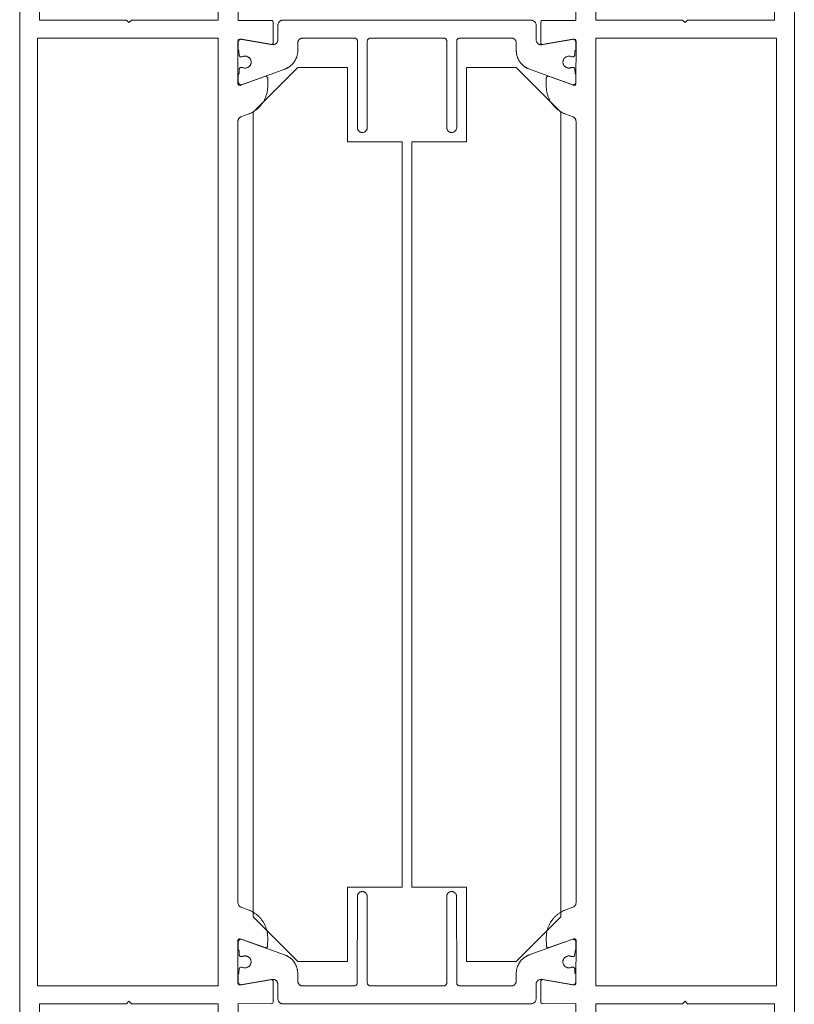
# Paper-space layout 'AD-02 DETAL MONTAŻU DRZWI' of a CAD drawing. Header units: millimetres. Extents: x 0 to 594, y 0 to 550.
# Tile 13 of 99: x 118 to 133, y 55 to 75. Entities that reach past the tile are written whole.
import ezdxf
from ezdxf.xclip import XClip

# ---------------------------------------------------------------- set-up
doc = ezdxf.new("R2010")
doc.units = ezdxf.units.MM
doc.header["$MEASUREMENT"] = 0
doc.header["$XCLIPFRAME"] = 0
doc.layers.add('A_stolarka_Nr_pióra__1', color=7, linetype='Continuous', lineweight=20)
doc.layers.add('A_stolarka_Nr_pióra__2', color=8, linetype='Continuous', lineweight=13)

# ---------------------------------------------------------------- blocks, each defined once
blk = doc.blocks.new('Rysunek_2_2', base_point=(-46914.584, -27095.2))
at = {"layer": 'A_stolarka_Nr_pióra__1', "color": 7, "linetype": 'Continuous', "lineweight": 20, "ltscale": 0.2, "flags": 128}
for points in [[(121.985, 54.084), (121.985, 55.087), (122.651, 55.085), (122.661, 55.087), (122.671, 55.091), (122.68, 55.098), (122.686, 55.106), (122.69, 55.116), (122.691, 55.535), (122.69, 55.545), (122.686, 55.554), (122.679, 55.563), (122.671, 55.569), (122.662, 55.573), (122.651, 55.575), (122.027, 55.465), (122.017, 55.465), (122.007, 55.467), (121.998, 55.472), (121.99, 55.479), (121.984, 55.487), (121.981, 55.497), (121.98, 56.356), (121.982, 56.367), (121.987, 56.377), (121.994, 56.386), (122.004, 56.392), (122.015, 56.395), (122.026, 56.395), (122.526, 56.214), (122.537, 56.212), (122.548, 56.213), (122.559, 56.217), (122.568, 56.224), (122.575, 56.233), (122.578, 56.244), (122.579, 56.414), (122.579, 56.43), (122.578, 56.445), (122.577, 56.461), (122.576, 56.476), (122.574, 56.492), (122.572, 56.507), (122.569, 56.522), (122.566, 56.538), (122.563, 56.553), (122.559, 56.568), (122.555, 56.583), (122.55, 56.598), (122.545, 56.613), (122.54, 56.627), (122.534, 56.642), (122.528, 56.656), (122.522, 56.67), (122.515, 56.684), (122.508, 56.698), (122.5, 56.712), (122.492, 56.725), (122.484, 56.738), (122.475, 56.751), (122.466, 56.764), (122.457, 56.776), (122.448, 56.789), (122.438, 56.801), (122.427, 56.812), (122.417, 56.824), (122.406, 56.835), (122.395, 56.846), (122.384, 56.857), (122.372, 56.867), (122.36, 56.877), (122.348, 56.887), (122.336, 56.896), (122.323, 56.905), (122.31, 56.914), (122.297, 56.922), (122.284, 56.931), (122.27, 56.938), (122.256, 56.946), (122.242, 56.953), (122.228, 56.959), (122.214, 56.965), (122.2, 56.971), (122.185, 56.977), (122.046, 57.027), (122.037, 57.031), (122.027, 57.036), (122.019, 57.043), (122.011, 57.049), (122.004, 57.057), (121.998, 57.065), (121.992, 57.074), (121.988, 57.084), (121.984, 57.093), (121.982, 57.104), (121.981, 57.114), (121.98, 72.846), (121.981, 72.856), (121.982, 72.866), (121.985, 72.876), (121.989, 72.886), (121.994, 72.895), (121.999, 72.904), (122.006, 72.912), (122.013, 72.919), (122.021, 72.926), (122.03, 72.932), (122.039, 72.937), (122.185, 72.99), (122.2, 72.996), (122.214, 73.002), (122.228, 73.008), (122.242, 73.014), (122.256, 73.021), (122.27, 73.029), (122.284, 73.036), (122.297, 73.044), (122.31, 73.053), (122.323, 73.062), (122.336, 73.071), (122.348, 73.08), (122.36, 73.09), (122.372, 73.1), (122.384, 73.11), (122.395, 73.121), (122.406, 73.132), (122.417, 73.143), (122.427, 73.154), (122.438, 73.166), (122.448, 73.178), (122.457, 73.19), (122.466, 73.203), (122.475, 73.216), (122.484, 73.229), (122.492, 73.242), (122.5, 73.255), (122.508, 73.269), (122.515, 73.283), (122.522, 73.297), (122.528, 73.311), (122.534, 73.325), (122.54, 73.34), (122.545, 73.354), (122.55, 73.369), (122.555, 73.384), (122.559, 73.399), (122.563, 73.414), (122.566, 73.429), (122.569, 73.445), (122.572, 73.46), (122.574, 73.475), (122.576, 73.491), (122.577, 73.506), (122.578, 73.522), (122.579, 73.537), (122.579, 73.553), (122.579, 73.715), (122.578, 73.726), (122.573, 73.737), (122.565, 73.745), (122.556, 73.751), (122.545, 73.754), (122.534, 73.754), (122.034, 73.573), (122.023, 73.571), (122.011, 73.572), (122.001, 73.576), (121.992, 73.583), (121.985, 73.592), (121.981, 73.603), (121.98, 74.462), (121.982, 74.473), (121.986, 74.482), (121.992, 74.49), (122, 74.497), (122.01, 74.501), (122.02, 74.502), (122.644, 74.393), (122.654, 74.393), (122.664, 74.395), (122.674, 74.399), (122.681, 74.406), (122.687, 74.415), (122.69, 74.425), (122.691, 74.841), (122.69, 74.852), (122.685, 74.862), (122.679, 74.87), (122.67, 74.877), (122.66, 74.88), (121.985, 74.88), (121.985, 75.884)], [(121.585, 75.484), (121.585, 74.884), (119.835, 74.884), (119.785, 74.834), (119.734, 74.884), (117.985, 74.884), (117.985, 75.484)], [(117.585, 75.884), (117.585, 54.084)], [(117.985, 54.484), (117.985, 55.084), (119.734, 55.084), (119.785, 55.134), (119.835, 55.084), (121.585, 55.084), (121.585, 54.484)], [(121.985, 54.084), (121.985, 55.087), (122.651, 55.085), (122.661, 55.087), (122.671, 55.091), (122.68, 55.098), (122.686, 55.106), (122.69, 55.116), (122.691, 55.535), (122.69, 55.545), (122.686, 55.554), (122.679, 55.563), (122.671, 55.569), (122.662, 55.573), (122.651, 55.575), (122.027, 55.465), (122.017, 55.465), (122.007, 55.467), (121.998, 55.472), (121.99, 55.479), (121.984, 55.487), (121.981, 55.497), (121.98, 56.356), (121.982, 56.367), (121.987, 56.377), (121.994, 56.386), (122.004, 56.392), (122.015, 56.395), (122.026, 56.395), (122.526, 56.214), (122.537, 56.212), (122.548, 56.213), (122.559, 56.217), (122.568, 56.224), (122.575, 56.233), (122.578, 56.244), (122.579, 56.414), (122.579, 56.43), (122.578, 56.445), (122.577, 56.461), (122.576, 56.476), (122.574, 56.492), (122.572, 56.507), (122.569, 56.522), (122.566, 56.538), (122.563, 56.553), (122.559, 56.568), (122.555, 56.583), (122.55, 56.598), (122.545, 56.613), (122.54, 56.627), (122.534, 56.642), (122.528, 56.656), (122.522, 56.67), (122.515, 56.684), (122.508, 56.698), (122.5, 56.712), (122.492, 56.725), (122.484, 56.738), (122.475, 56.751), (122.466, 56.764), (122.457, 56.776), (122.448, 56.789), (122.438, 56.801), (122.427, 56.812), (122.417, 56.824), (122.406, 56.835), (122.395, 56.846), (122.384, 56.857), (122.372, 56.867), (122.36, 56.877), (122.348, 56.887), (122.336, 56.896), (122.323, 56.905), (122.31, 56.914), (122.297, 56.922), (122.284, 56.931), (122.27, 56.938), (122.256, 56.946), (122.242, 56.953), (122.228, 56.959), (122.214, 56.965), (122.2, 56.971), (122.185, 56.977), (122.046, 57.027), (122.037, 57.031), (122.027, 57.036), (122.019, 57.043), (122.011, 57.049), (122.004, 57.057), (121.998, 57.065), (121.992, 57.074), (121.988, 57.084), (121.984, 57.093), (121.982, 57.104), (121.981, 57.114), (121.98, 72.846), (121.981, 72.856), (121.982, 72.866), (121.985, 72.876), (121.989, 72.886), (121.994, 72.895), (121.999, 72.904), (122.006, 72.912), (122.013, 72.919), (122.021, 72.926), (122.03, 72.932), (122.039, 72.937), (122.185, 72.99), (122.2, 72.996), (122.214, 73.002), (122.228, 73.008), (122.242, 73.014), (122.256, 73.021), (122.27, 73.029), (122.284, 73.036), (122.297, 73.044), (122.31, 73.053), (122.323, 73.062), (122.336, 73.071), (122.348, 73.08), (122.36, 73.09), (122.372, 73.1), (122.384, 73.11), (122.395, 73.121), (122.406, 73.132), (122.417, 73.143), (122.427, 73.154), (122.438, 73.166), (122.448, 73.178), (122.457, 73.19), (122.466, 73.203), (122.475, 73.216), (122.484, 73.229), (122.492, 73.242), (122.5, 73.255), (122.508, 73.269), (122.515, 73.283), (122.522, 73.297), (122.528, 73.311), (122.534, 73.325), (122.54, 73.34), (122.545, 73.354), (122.55, 73.369), (122.555, 73.384), (122.559, 73.399), (122.563, 73.414), (122.566, 73.429), (122.569, 73.445), (122.572, 73.46), (122.574, 73.475), (122.576, 73.491), (122.577, 73.506), (122.578, 73.522), (122.579, 73.537), (122.579, 73.553), (122.579, 73.715), (122.578, 73.726), (122.573, 73.737), (122.565, 73.745), (122.556, 73.751), (122.545, 73.754), (122.534, 73.754), (122.034, 73.573), (122.023, 73.571), (122.011, 73.572), (122.001, 73.576), (121.992, 73.583), (121.985, 73.592), (121.981, 73.603), (121.98, 74.462), (121.982, 74.473), (121.986, 74.482), (121.992, 74.49), (122, 74.497), (122.01, 74.501), (122.02, 74.502), (122.644, 74.393), (122.654, 74.393), (122.664, 74.395), (122.674, 74.399), (122.681, 74.406), (122.687, 74.415), (122.69, 74.425), (122.691, 74.841), (122.69, 74.852), (122.685, 74.862), (122.679, 74.87), (122.67, 74.877), (122.66, 74.88), (121.985, 74.88), (121.985, 75.884)], [(121.585, 75.484), (121.585, 74.884), (119.835, 74.884), (119.785, 74.834), (119.734, 74.884), (117.985, 74.884), (117.985, 75.484)], [(117.585, 75.884), (117.585, 54.084)], [(117.985, 54.484), (117.985, 55.084), (119.734, 55.084), (119.785, 55.134), (119.835, 55.084), (121.585, 55.084), (121.585, 54.484)], [(128.785, 54.084), (128.785, 55.087), (128.118, 55.085), (128.108, 55.087), (128.098, 55.091), (128.09, 55.098), (128.083, 55.106), (128.079, 55.116), (128.078, 55.535), (128.08, 55.545), (128.084, 55.554), (128.09, 55.563), (128.098, 55.569), (128.108, 55.573), (128.118, 55.575), (128.742, 55.465), (128.752, 55.465), (128.763, 55.467), (128.772, 55.472), (128.779, 55.479), (128.785, 55.487), (128.788, 55.497), (128.789, 56.356), (128.787, 56.367), (128.783, 56.377), (128.775, 56.386), (128.766, 56.392), (128.755, 56.395), (128.743, 56.395), (128.244, 56.214), (128.233, 56.212), (128.221, 56.213), (128.21, 56.217), (128.201, 56.224), (128.195, 56.233), (128.191, 56.244), (128.19, 56.414), (128.19, 56.43), (128.191, 56.445), (128.192, 56.461), (128.193, 56.476), (128.195, 56.492), (128.197, 56.507), (128.2, 56.522), (128.203, 56.538), (128.206, 56.553), (128.21, 56.568), (128.214, 56.583), (128.219, 56.598), (128.224, 56.613), (128.229, 56.627), (128.235, 56.642), (128.241, 56.656), (128.248, 56.67), (128.254, 56.684), (128.262, 56.698), (128.269, 56.712), (128.277, 56.725), (128.285, 56.738), (128.294, 56.751), (128.303, 56.764), (128.312, 56.776), (128.322, 56.789), (128.332, 56.801), (128.342, 56.812), (128.352, 56.824), (128.363, 56.835), (128.374, 56.846), (128.386, 56.857), (128.397, 56.867), (128.409, 56.877), (128.421, 56.887), (128.434, 56.896), (128.446, 56.905), (128.459, 56.914), (128.472, 56.922), (128.486, 56.931), (128.499, 56.938), (128.513, 56.946), (128.527, 56.953), (128.541, 56.959), (128.555, 56.965), (128.57, 56.971), (128.584, 56.977), (128.723, 57.027), (128.733, 57.031), (128.742, 57.036), (128.75, 57.043), (128.758, 57.049), (128.765, 57.057), (128.772, 57.065), (128.777, 57.074), (128.782, 57.084), (128.785, 57.093), (128.787, 57.104), (128.789, 57.114), (128.789, 72.846), (128.788, 72.856), (128.787, 72.866), (128.784, 72.876), (128.78, 72.886), (128.776, 72.895), (128.77, 72.904), (128.764, 72.912), (128.756, 72.919), (128.748, 72.926), (128.74, 72.932), (128.73, 72.937), (128.584, 72.99), (128.57, 72.996), (128.555, 73.002), (128.541, 73.008), (128.527, 73.014), (128.513, 73.021), (128.499, 73.029), (128.486, 73.036), (128.472, 73.044), (128.459, 73.053), (128.446, 73.062), (128.434, 73.071), (128.421, 73.08), (128.409, 73.09), (128.397, 73.1), (128.386, 73.11), (128.374, 73.121), (128.363, 73.132), (128.352, 73.143), (128.342, 73.154), (128.332, 73.166), (128.322, 73.178), (128.312, 73.19), (128.303, 73.203), (128.294, 73.216), (128.285, 73.229), (128.277, 73.242), (128.269, 73.255), (128.262, 73.269), (128.254, 73.283), (128.248, 73.297), (128.241, 73.311), (128.235, 73.325), (128.229, 73.34), (128.224, 73.354), (128.219, 73.369), (128.214, 73.384), (128.21, 73.399), (128.206, 73.414), (128.203, 73.429), (128.2, 73.445), (128.197, 73.46), (128.195, 73.475), (128.193, 73.491), (128.192, 73.506), (128.191, 73.522), (128.19, 73.537), (128.19, 73.553), (128.19, 73.715), (128.192, 73.726), (128.196, 73.737), (128.204, 73.745), (128.213, 73.751), (128.224, 73.754), (128.236, 73.754), (128.735, 73.573), (128.746, 73.571), (128.758, 73.572), (128.768, 73.576), (128.778, 73.583), (128.784, 73.592), (128.788, 73.603), (128.789, 74.462), (128.788, 74.473), (128.784, 74.482), (128.777, 74.49), (128.769, 74.497), (128.76, 74.501), (128.749, 74.502), (128.125, 74.393), (128.115, 74.393), (128.105, 74.395), (128.096, 74.399), (128.088, 74.406), (128.082, 74.415), (128.079, 74.425), (128.078, 74.841), (128.08, 74.852), (128.084, 74.862), (128.091, 74.87), (128.099, 74.877), (128.109, 74.88), (128.785, 74.88), (128.785, 75.884)], [(129.185, 75.484), (129.185, 74.884), (130.935, 74.884), (130.985, 74.834), (131.036, 74.884), (132.785, 74.884), (132.785, 75.484)], [(133.185, 75.884), (133.185, 54.084)], [(132.785, 54.484), (132.785, 55.084), (131.036, 55.084), (130.985, 55.134), (130.935, 55.084), (129.185, 55.084), (129.185, 54.484)], [(128.785, 54.084), (128.785, 55.087), (128.118, 55.085), (128.108, 55.087), (128.098, 55.091), (128.09, 55.098), (128.083, 55.106), (128.079, 55.116), (128.078, 55.535), (128.08, 55.545), (128.084, 55.554), (128.09, 55.563), (128.098, 55.569), (128.108, 55.573), (128.118, 55.575), (128.742, 55.465), (128.752, 55.465), (128.763, 55.467), (128.772, 55.472), (128.779, 55.479), (128.785, 55.487), (128.788, 55.497), (128.789, 56.356), (128.787, 56.367), (128.783, 56.377), (128.775, 56.386), (128.766, 56.392), (128.755, 56.395), (128.743, 56.395), (128.244, 56.214), (128.233, 56.212), (128.221, 56.213), (128.21, 56.217), (128.201, 56.224), (128.195, 56.233), (128.191, 56.244), (128.19, 56.414), (128.19, 56.43), (128.191, 56.445), (128.192, 56.461), (128.193, 56.476), (128.195, 56.492), (128.197, 56.507), (128.2, 56.522), (128.203, 56.538), (128.206, 56.553), (128.21, 56.568), (128.214, 56.583), (128.219, 56.598), (128.224, 56.613), (128.229, 56.627), (128.235, 56.642), (128.241, 56.656), (128.248, 56.67), (128.254, 56.684), (128.262, 56.698), (128.269, 56.712), (128.277, 56.725), (128.285, 56.738), (128.294, 56.751), (128.303, 56.764), (128.312, 56.776), (128.322, 56.789), (128.332, 56.801), (128.342, 56.812), (128.352, 56.824), (128.363, 56.835), (128.374, 56.846), (128.386, 56.857), (128.397, 56.867), (128.409, 56.877), (128.421, 56.887), (128.434, 56.896), (128.446, 56.905), (128.459, 56.914), (128.472, 56.922), (128.486, 56.931), (128.499, 56.938), (128.513, 56.946), (128.527, 56.953), (128.541, 56.959), (128.555, 56.965), (128.57, 56.971), (128.584, 56.977), (128.723, 57.027), (128.733, 57.031), (128.742, 57.036), (128.75, 57.043), (128.758, 57.049), (128.765, 57.057), (128.772, 57.065), (128.777, 57.074), (128.782, 57.084), (128.785, 57.093), (128.787, 57.104), (128.789, 57.114), (128.789, 72.846), (128.788, 72.856), (128.787, 72.866), (128.784, 72.876), (128.78, 72.886), (128.776, 72.895), (128.77, 72.904), (128.764, 72.912), (128.756, 72.919), (128.748, 72.926), (128.74, 72.932), (128.73, 72.937), (128.584, 72.99), (128.57, 72.996), (128.555, 73.002), (128.541, 73.008), (128.527, 73.014), (128.513, 73.021), (128.499, 73.029), (128.486, 73.036), (128.472, 73.044), (128.459, 73.053), (128.446, 73.062), (128.434, 73.071), (128.421, 73.08), (128.409, 73.09), (128.397, 73.1), (128.386, 73.11), (128.374, 73.121), (128.363, 73.132), (128.352, 73.143), (128.342, 73.154), (128.332, 73.166), (128.322, 73.178), (128.312, 73.19), (128.303, 73.203), (128.294, 73.216), (128.285, 73.229), (128.277, 73.242), (128.269, 73.255), (128.262, 73.269), (128.254, 73.283), (128.248, 73.297), (128.241, 73.311), (128.235, 73.325), (128.229, 73.34), (128.224, 73.354), (128.219, 73.369), (128.214, 73.384), (128.21, 73.399), (128.206, 73.414), (128.203, 73.429), (128.2, 73.445), (128.197, 73.46), (128.195, 73.475), (128.193, 73.491), (128.192, 73.506), (128.191, 73.522), (128.19, 73.537), (128.19, 73.553), (128.19, 73.715), (128.192, 73.726), (128.196, 73.737), (128.204, 73.745), (128.213, 73.751), (128.224, 73.754), (128.236, 73.754), (128.735, 73.573), (128.746, 73.571), (128.758, 73.572), (128.768, 73.576), (128.778, 73.583), (128.784, 73.592), (128.788, 73.603), (128.789, 74.462), (128.788, 74.473), (128.784, 74.482), (128.777, 74.49), (128.769, 74.497), (128.76, 74.501), (128.749, 74.502), (128.125, 74.393), (128.115, 74.393), (128.105, 74.395), (128.096, 74.399), (128.088, 74.406), (128.082, 74.415), (128.079, 74.425), (128.078, 74.841), (128.08, 74.852), (128.084, 74.862), (128.091, 74.87), (128.099, 74.877), (128.109, 74.88), (128.785, 74.88), (128.785, 75.884)], [(129.185, 75.484), (129.185, 74.884), (130.935, 74.884), (130.985, 74.834), (131.036, 74.884), (132.785, 74.884), (132.785, 75.484)], [(133.185, 75.884), (133.185, 54.084)], [(132.785, 54.484), (132.785, 55.084), (131.036, 55.084), (130.985, 55.134), (130.935, 55.084), (129.185, 55.084), (129.185, 54.484)]]:
    blk.add_lwpolyline(points, dxfattribs=at)
for points in [[(127.849, 73.898), (128.705, 73.586), (128.717, 73.583), (128.729, 73.583), (128.741, 73.585), (128.752, 73.589), (128.763, 73.596), (128.772, 73.604), (128.778, 73.614), (128.783, 73.626), (128.785, 73.638), (128.785, 73.774), (128.784, 73.784), (128.782, 73.795), (128.777, 73.804), (128.771, 73.813), (128.765, 73.893), (128.764, 73.904), (128.76, 73.914), (128.753, 73.922), (128.745, 73.929), (128.735, 73.932), (128.713, 73.934), (128.703, 73.932), (128.691, 73.928), (128.682, 73.924), (128.672, 73.921), (128.662, 73.92), (128.652, 73.919), (128.641, 73.919), (128.631, 73.919), (128.621, 73.921), (128.611, 73.923), (128.601, 73.927), (128.592, 73.931), (128.583, 73.936), (128.575, 73.942), (128.567, 73.948), (128.559, 73.955), (128.552, 73.963), (128.546, 73.971), (128.541, 73.98), (128.536, 73.989), (128.532, 73.998), (128.529, 74.008), (128.527, 74.018), (128.526, 74.028), (128.525, 74.039), (128.526, 74.049), (128.527, 74.059), (128.529, 74.069), (128.532, 74.079), (128.536, 74.088), (128.541, 74.097), (128.546, 74.106), (128.552, 74.114), (128.559, 74.122), (128.567, 74.129), (128.575, 74.135), (128.583, 74.141), (128.592, 74.146), (128.601, 74.15), (128.611, 74.154), (128.621, 74.156), (128.631, 74.158), (128.641, 74.158), (128.652, 74.158), (128.662, 74.157), (128.672, 74.156), (128.682, 74.153), (128.691, 74.149), (128.701, 74.145), (128.711, 74.144), (128.725, 74.143), (128.736, 74.145), (128.746, 74.149), (128.754, 74.156), (128.76, 74.164), (128.764, 74.174), (128.765, 74.259), (128.773, 74.266), (128.779, 74.275), (128.783, 74.285), (128.785, 74.296), (128.785, 74.441), (128.784, 74.452), (128.781, 74.462), (128.776, 74.472), (128.77, 74.481), (128.761, 74.489), (128.752, 74.494), (128.741, 74.498), (128.731, 74.5), (128.719, 74.5), (128.103, 74.392), (128.092, 74.39), (128.081, 74.39), (128.07, 74.391), (128.059, 74.394), (128.048, 74.397), (128.038, 74.402), (128.029, 74.408), (128.02, 74.415), (128.012, 74.423), (128.005, 74.431), (127.999, 74.441), (127.994, 74.451), (127.99, 74.461), (127.987, 74.472), (127.986, 74.483), (127.985, 74.782), (127.985, 74.793), (127.983, 74.806), (127.979, 74.818), (127.975, 74.828), (127.97, 74.836), (127.964, 74.844), (127.957, 74.852), (127.95, 74.859), (127.942, 74.865), (127.931, 74.872), (127.921, 74.876), (127.912, 74.879), (127.902, 74.881), (127.892, 74.882), (122.885, 74.882), (122.875, 74.882), (122.865, 74.881), (122.856, 74.878), (122.846, 74.875), (122.837, 74.87), (122.826, 74.863), (122.818, 74.857), (122.811, 74.85), (122.803, 74.839), (122.796, 74.828), (122.792, 74.818), (122.788, 74.806), (122.786, 74.796), (122.785, 74.782), (122.785, 74.49), (122.785, 74.479), (122.783, 74.468), (122.78, 74.457), (122.776, 74.447), (122.77, 74.437), (122.764, 74.428), (122.757, 74.42), (122.748, 74.412), (122.739, 74.406), (122.73, 74.4), (122.719, 74.396), (122.709, 74.393), (122.698, 74.391), (122.687, 74.39), (122.675, 74.391), (122.056, 74.5), (122.045, 74.501), (122.034, 74.499), (122.023, 74.496), (122.013, 74.491), (122.004, 74.484), (121.997, 74.476), (121.991, 74.466), (121.987, 74.456), (121.986, 74.445), (121.985, 74.303), (121.986, 74.293), (121.989, 74.282), (121.994, 74.273), (122, 74.264), (122.005, 74.184), (122.007, 74.173), (122.011, 74.163), (122.018, 74.155), (122.026, 74.148), (122.036, 74.145), (122.058, 74.143), (122.068, 74.145), (122.079, 74.149), (122.089, 74.153), (122.099, 74.156), (122.109, 74.157), (122.119, 74.158), (122.129, 74.158), (122.14, 74.158), (122.15, 74.156), (122.16, 74.154), (122.169, 74.15), (122.179, 74.146), (122.188, 74.141), (122.196, 74.135), (122.204, 74.129), (122.212, 74.122), (122.218, 74.114), (122.225, 74.106), (122.23, 74.097), (122.235, 74.088), (122.238, 74.079), (122.241, 74.069), (122.244, 74.059), (122.245, 74.049), (122.245, 74.039), (122.245, 74.028), (122.244, 74.018), (122.241, 74.008), (122.238, 73.998), (122.235, 73.989), (122.23, 73.98), (122.225, 73.971), (122.218, 73.963), (122.212, 73.955), (122.204, 73.948), (122.196, 73.942), (122.188, 73.936), (122.179, 73.931), (122.169, 73.927), (122.16, 73.923), (122.15, 73.921), (122.14, 73.919), (122.129, 73.919), (122.119, 73.919), (122.109, 73.92), (122.099, 73.921), (122.089, 73.924), (122.079, 73.928), (122.07, 73.932), (122.06, 73.933), (122.045, 73.934), (122.035, 73.932), (122.025, 73.928), (122.017, 73.921), (122.01, 73.913), (122.007, 73.903), (122.005, 73.818), (121.998, 73.811), (121.992, 73.802), (121.988, 73.792), (121.986, 73.781), (121.985, 73.643), (121.987, 73.631), (121.99, 73.619), (121.996, 73.608), (122.004, 73.599), (122.014, 73.592), (122.025, 73.586), (122.037, 73.583), (122.049, 73.583), (122.061, 73.585), (122.922, 73.898), (122.932, 73.902), (122.942, 73.906), (122.951, 73.91), (122.961, 73.914), (122.97, 73.919), (122.979, 73.924), (122.988, 73.929), (122.997, 73.934), (123.006, 73.94), (123.014, 73.946), (123.023, 73.952), (123.031, 73.958), (123.039, 73.965), (123.047, 73.971), (123.055, 73.978), (123.062, 73.985), (123.07, 73.993), (123.077, 74), (123.084, 74.008), (123.091, 74.016), (123.097, 74.024), (123.104, 74.032), (123.11, 74.04), (123.116, 74.049), (123.122, 74.057), (123.127, 74.066), (123.133, 74.075), (123.138, 74.084), (123.142, 74.093), (123.147, 74.103), (123.151, 74.112), (123.155, 74.122), (123.159, 74.132), (123.163, 74.141), (123.166, 74.151), (123.169, 74.161), (123.172, 74.171), (123.175, 74.181), (123.177, 74.191), (123.179, 74.202), (123.181, 74.212), (123.182, 74.222), (123.183, 74.232), (123.184, 74.243), (123.185, 74.253), (123.185, 74.264), (123.185, 74.274), (123.185, 74.423), (123.186, 74.433), (123.188, 74.446), (123.191, 74.455), (123.195, 74.465), (123.199, 74.473), (123.207, 74.485), (123.216, 74.494), (123.223, 74.501), (123.234, 74.509), (123.243, 74.513), (123.253, 74.517), (123.262, 74.52), (123.272, 74.522), (123.282, 74.522), (124.325, 74.523), (124.335, 74.522), (124.345, 74.519), (124.354, 74.515), (124.364, 74.508), (124.371, 74.501), (124.378, 74.491), (124.382, 74.482), (124.385, 74.471), (124.385, 72.723), (124.386, 72.709), (124.388, 72.699), (124.391, 72.69), (124.395, 72.68), (124.399, 72.672), (124.407, 72.66), (124.416, 72.651), (124.423, 72.644), (124.434, 72.636), (124.443, 72.632), (124.453, 72.628), (124.462, 72.625), (124.472, 72.623), (124.482, 72.623), (124.492, 72.623), (124.502, 72.624), (124.512, 72.626), (124.521, 72.629), (124.531, 72.633), (124.539, 72.638), (124.55, 72.646), (124.557, 72.653), (124.564, 72.66), (124.57, 72.669), (124.575, 72.677), (124.579, 72.687), (124.583, 72.699), (124.585, 72.709), (124.585, 72.723), (124.585, 74.463), (124.587, 74.474), (124.59, 74.486), (124.595, 74.495), (124.601, 74.503), (124.608, 74.51), (124.618, 74.516), (124.628, 74.52), (124.637, 74.522), (126.125, 74.523), (126.135, 74.522), (126.145, 74.519), (126.154, 74.515), (126.164, 74.508), (126.171, 74.501), (126.178, 74.491), (126.182, 74.482), (126.185, 74.471), (126.185, 72.723), (126.186, 72.709), (126.188, 72.699), (126.191, 72.69), (126.195, 72.68), (126.199, 72.672), (126.207, 72.66), (126.216, 72.651), (126.223, 72.644), (126.234, 72.636), (126.243, 72.632), (126.253, 72.628), (126.262, 72.625), (126.272, 72.623), (126.282, 72.623), (126.292, 72.623), (126.302, 72.624), (126.312, 72.626), (126.321, 72.629), (126.331, 72.633), (126.339, 72.638), (126.35, 72.646), (126.357, 72.653), (126.364, 72.66), (126.37, 72.669), (126.375, 72.677), (126.379, 72.687), (126.383, 72.699), (126.385, 72.709), (126.385, 72.723), (126.385, 74.463), (126.387, 74.474), (126.39, 74.486), (126.395, 74.495), (126.401, 74.503), (126.408, 74.51), (126.418, 74.516), (126.428, 74.52), (126.437, 74.522), (127.485, 74.523), (127.495, 74.522), (127.505, 74.521), (127.515, 74.518), (127.524, 74.515), (127.533, 74.51), (127.542, 74.505), (127.55, 74.499), (127.557, 74.492), (127.564, 74.485), (127.57, 74.476), (127.575, 74.468), (127.579, 74.458), (127.583, 74.446), (127.585, 74.433), (127.585, 74.423), (127.585, 74.274), (127.586, 74.264), (127.586, 74.253), (127.587, 74.243), (127.588, 74.232), (127.589, 74.222), (127.59, 74.212), (127.592, 74.202), (127.594, 74.191), (127.596, 74.181), (127.599, 74.171), (127.602, 74.161), (127.605, 74.151), (127.608, 74.141), (127.612, 74.132), (127.615, 74.122), (127.62, 74.112), (127.624, 74.103), (127.628, 74.093), (127.633, 74.084), (127.638, 74.075), (127.644, 74.066), (127.649, 74.057), (127.655, 74.049), (127.661, 74.04), (127.667, 74.032), (127.673, 74.024), (127.68, 74.016), (127.687, 74.008), (127.694, 74), (127.701, 73.993), (127.708, 73.985), (127.716, 73.978), (127.724, 73.971), (127.732, 73.965), (127.74, 73.958), (127.748, 73.952), (127.757, 73.946), (127.765, 73.94), (127.774, 73.934), (127.783, 73.929), (127.792, 73.924), (127.801, 73.919), (127.81, 73.914), (127.82, 73.91), (127.829, 73.906), (127.839, 73.902)], [(121.58, 74.524), (117.945, 74.524), (117.945, 55.444), (121.58, 55.444)], [(121.58, 74.524), (117.945, 74.524), (117.945, 55.444), (121.58, 55.444)], [(129.189, 74.524), (132.825, 74.524), (132.825, 55.444), (129.189, 55.444)], [(129.189, 74.524), (132.825, 74.524), (132.825, 55.444), (129.189, 55.444)], [(122.286, 73.034), (122.286, 56.834), (123.186, 55.934), (124.185, 55.934), (124.185, 57.433), (125.285, 57.433), (125.285, 72.434), (124.185, 72.434), (124.185, 73.934), (123.186, 73.934)], [(122.286, 73.034), (122.286, 56.834), (123.186, 55.934), (124.185, 55.934), (124.185, 57.433), (125.285, 57.433), (125.285, 72.434), (124.185, 72.434), (124.185, 73.934), (123.186, 73.934)], [(128.483, 73.034), (128.483, 56.834), (127.583, 55.934), (126.584, 55.934), (126.584, 57.433), (125.485, 57.433), (125.485, 72.434), (126.584, 72.434), (126.584, 73.934), (127.583, 73.934)], [(128.483, 73.034), (128.483, 56.834), (127.583, 55.934), (126.584, 55.934), (126.584, 57.433), (125.485, 57.433), (125.485, 72.434), (126.584, 72.434), (126.584, 73.934), (127.583, 73.934)], [(127.848, 56.068), (128.704, 56.38), (128.716, 56.383), (128.728, 56.384), (128.74, 56.381), (128.752, 56.377), (128.762, 56.371), (128.771, 56.362), (128.778, 56.352), (128.782, 56.341), (128.784, 56.328), (128.785, 56.193), (128.784, 56.182), (128.781, 56.172), (128.776, 56.162), (128.77, 56.153), (128.765, 56.073), (128.763, 56.062), (128.759, 56.052), (128.752, 56.044), (128.744, 56.038), (128.734, 56.034), (128.712, 56.033), (128.702, 56.034), (128.691, 56.039), (128.681, 56.042), (128.671, 56.045), (128.661, 56.047), (128.651, 56.048), (128.641, 56.048), (128.63, 56.047), (128.62, 56.045), (128.61, 56.043), (128.601, 56.039), (128.591, 56.035), (128.582, 56.03), (128.574, 56.025), (128.566, 56.018), (128.558, 56.011), (128.552, 56.004), (128.545, 55.995), (128.54, 55.987), (128.535, 55.978), (128.532, 55.968), (128.529, 55.958), (128.526, 55.948), (128.525, 55.938), (128.525, 55.928), (128.525, 55.918), (128.526, 55.907), (128.529, 55.898), (128.532, 55.888), (128.535, 55.878), (128.54, 55.869), (128.545, 55.86), (128.552, 55.852), (128.558, 55.844), (128.566, 55.837), (128.574, 55.831), (128.582, 55.825), (128.591, 55.82), (128.601, 55.816), (128.61, 55.813), (128.62, 55.81), (128.63, 55.809), (128.641, 55.808), (128.651, 55.808), (128.661, 55.809), (128.671, 55.811), (128.681, 55.814), (128.691, 55.817), (128.7, 55.821), (128.71, 55.823), (128.725, 55.823), (128.735, 55.821), (128.745, 55.817), (128.753, 55.811), (128.76, 55.802), (128.764, 55.792), (128.765, 55.708), (128.772, 55.7), (128.778, 55.691), (128.782, 55.681), (128.784, 55.671), (128.785, 55.526), (128.784, 55.515), (128.781, 55.504), (128.776, 55.494), (128.769, 55.485), (128.761, 55.478), (128.751, 55.472), (128.741, 55.468), (128.73, 55.466), (128.719, 55.466), (128.102, 55.575), (128.091, 55.576), (128.08, 55.576), (128.069, 55.575), (128.058, 55.573), (128.047, 55.569), (128.037, 55.564), (128.028, 55.558), (128.019, 55.552), (128.011, 55.544), (128.004, 55.535), (127.998, 55.526), (127.993, 55.516), (127.989, 55.505), (127.986, 55.495), (127.985, 55.484), (127.985, 55.184), (127.984, 55.174), (127.982, 55.161), (127.978, 55.148), (127.972, 55.136), (127.965, 55.125), (127.957, 55.114), (127.949, 55.108), (127.941, 55.101), (127.93, 55.095), (127.921, 55.091), (127.911, 55.087), (127.901, 55.085), (127.891, 55.084), (122.885, 55.084), (122.875, 55.084), (122.865, 55.086), (122.855, 55.088), (122.846, 55.092), (122.837, 55.096), (122.825, 55.103), (122.818, 55.11), (122.81, 55.117), (122.802, 55.127), (122.795, 55.139), (122.79, 55.151), (122.787, 55.164), (122.785, 55.177), (122.785, 55.476), (122.784, 55.487), (122.782, 55.498), (122.779, 55.509), (122.775, 55.519), (122.77, 55.529), (122.763, 55.538), (122.756, 55.547), (122.747, 55.554), (122.738, 55.56), (122.729, 55.566), (122.718, 55.57), (122.708, 55.573), (122.697, 55.575), (122.686, 55.576), (122.675, 55.576), (122.055, 55.467), (122.044, 55.466), (122.033, 55.467), (122.022, 55.47), (122.012, 55.475), (122.004, 55.482), (121.996, 55.49), (121.99, 55.5), (121.987, 55.51), (121.985, 55.521), (121.985, 55.663), (121.986, 55.674), (121.988, 55.684), (121.993, 55.694), (121.999, 55.703), (122.005, 55.783), (122.006, 55.793), (122.01, 55.803), (122.017, 55.812), (122.025, 55.818), (122.035, 55.822), (122.057, 55.823), (122.067, 55.822), (122.079, 55.817), (122.088, 55.814), (122.098, 55.811), (122.108, 55.809), (122.118, 55.808), (122.129, 55.808), (122.139, 55.809), (122.149, 55.81), (122.159, 55.813), (122.169, 55.816), (122.178, 55.82), (122.187, 55.825), (122.195, 55.831), (122.203, 55.837), (122.211, 55.844), (122.218, 55.852), (122.224, 55.86), (122.229, 55.869), (122.234, 55.878), (122.238, 55.888), (122.241, 55.898), (122.243, 55.907), (122.244, 55.918), (122.245, 55.928), (122.244, 55.938), (122.243, 55.948), (122.241, 55.958), (122.238, 55.968), (122.234, 55.978), (122.229, 55.987), (122.224, 55.995), (122.218, 56.004), (122.211, 56.011), (122.203, 56.018), (122.195, 56.025), (122.187, 56.03), (122.178, 56.035), (122.169, 56.039), (122.159, 56.043), (122.149, 56.045), (122.139, 56.047), (122.129, 56.048), (122.118, 56.048), (122.108, 56.047), (122.098, 56.045), (122.088, 56.042), (122.079, 56.039), (122.069, 56.035), (122.059, 56.033), (122.045, 56.033), (122.034, 56.034), (122.024, 56.038), (122.016, 56.045), (122.01, 56.054), (122.006, 56.064), (122.005, 56.148), (121.997, 56.156), (121.992, 56.165), (121.987, 56.175), (121.985, 56.185), (121.985, 56.324), (121.986, 56.336), (121.99, 56.347), (121.996, 56.358), (122.004, 56.367), (122.013, 56.375), (122.024, 56.38), (122.036, 56.383), (122.048, 56.383), (122.06, 56.381), (122.921, 56.068), (122.931, 56.065), (122.941, 56.061), (122.95, 56.056), (122.96, 56.052), (122.969, 56.047), (122.978, 56.043), (122.987, 56.037), (122.996, 56.032), (123.005, 56.026), (123.013, 56.021), (123.022, 56.014), (123.03, 56.008), (123.038, 56.002), (123.046, 55.995), (123.054, 55.988), (123.062, 55.981), (123.069, 55.974), (123.076, 55.966), (123.083, 55.959), (123.09, 55.951), (123.097, 55.943), (123.103, 55.935), (123.109, 55.926), (123.115, 55.918), (123.121, 55.909), (123.127, 55.9), (123.132, 55.891), (123.137, 55.882), (123.142, 55.873), (123.146, 55.864), (123.151, 55.854), (123.155, 55.844), (123.158, 55.835), (123.162, 55.825), (123.165, 55.815), (123.168, 55.805), (123.171, 55.795), (123.174, 55.785), (123.176, 55.775), (123.178, 55.765), (123.18, 55.755), (123.181, 55.744), (123.182, 55.734), (123.183, 55.724), (123.184, 55.713), (123.185, 55.703), (123.185, 55.692), (123.185, 55.544), (123.185, 55.534), (123.187, 55.521), (123.19, 55.511), (123.194, 55.502), (123.199, 55.493), (123.204, 55.485), (123.213, 55.474), (123.22, 55.468), (123.228, 55.461), (123.237, 55.456), (123.246, 55.452), (123.255, 55.448), (123.265, 55.446), (123.275, 55.444), (123.285, 55.444), (124.325, 55.444), (124.335, 55.445), (124.344, 55.447), (124.353, 55.451), (124.363, 55.458), (124.37, 55.465), (124.377, 55.475), (124.381, 55.484), (124.384, 55.496), (124.385, 57.244), (124.386, 57.257), (124.387, 57.267), (124.39, 57.277), (124.394, 57.286), (124.399, 57.295), (124.406, 57.306), (124.415, 57.316), (124.423, 57.322), (124.434, 57.33), (124.443, 57.335), (124.452, 57.338), (124.461, 57.341), (124.471, 57.343), (124.481, 57.344), (124.491, 57.344), (124.501, 57.343), (124.511, 57.34), (124.521, 57.337), (124.53, 57.333), (124.538, 57.328), (124.549, 57.32), (124.557, 57.313), (124.565, 57.303), (124.572, 57.292), (124.578, 57.28), (124.581, 57.27), (124.583, 57.26), (124.584, 57.251), (124.585, 55.504), (124.586, 55.492), (124.589, 55.482), (124.594, 55.472), (124.6, 55.464), (124.607, 55.457), (124.618, 55.45), (124.627, 55.447), (124.637, 55.444), (126.125, 55.444), (126.135, 55.445), (126.144, 55.447), (126.153, 55.451), (126.163, 55.458), (126.17, 55.465), (126.177, 55.475), (126.181, 55.484), (126.184, 55.496), (126.185, 57.244), (126.186, 57.257), (126.187, 57.267), (126.19, 57.277), (126.194, 57.286), (126.199, 57.295), (126.206, 57.306), (126.215, 57.316), (126.223, 57.322), (126.234, 57.33), (126.243, 57.335), (126.252, 57.338), (126.261, 57.341), (126.271, 57.343), (126.281, 57.344), (126.291, 57.344), (126.301, 57.343), (126.311, 57.34), (126.321, 57.337), (126.33, 57.333), (126.338, 57.328), (126.349, 57.32), (126.357, 57.313), (126.365, 57.303), (126.372, 57.292), (126.378, 57.28), (126.381, 57.27), (126.383, 57.26), (126.384, 57.251), (126.385, 55.504), (126.386, 55.492), (126.389, 55.482), (126.394, 55.472), (126.4, 55.464), (126.407, 55.457), (126.418, 55.45), (126.427, 55.447), (126.437, 55.444), (127.485, 55.444), (127.495, 55.444), (127.505, 55.446), (127.514, 55.448), (127.524, 55.452), (127.533, 55.456), (127.541, 55.461), (127.549, 55.468), (127.557, 55.474), (127.565, 55.485), (127.571, 55.493), (127.575, 55.502), (127.579, 55.511), (127.582, 55.521), (127.584, 55.534), (127.585, 55.544), (127.585, 55.692), (127.585, 55.703), (127.585, 55.713), (127.586, 55.724), (127.587, 55.734), (127.588, 55.744), (127.589, 55.755), (127.591, 55.765), (127.593, 55.775), (127.596, 55.785), (127.598, 55.795), (127.601, 55.805), (127.604, 55.815), (127.607, 55.825), (127.611, 55.835), (127.615, 55.844), (127.619, 55.854), (127.623, 55.864), (127.628, 55.873), (127.632, 55.882), (127.637, 55.891), (127.643, 55.9), (127.648, 55.909), (127.654, 55.918), (127.66, 55.926), (127.666, 55.935), (127.673, 55.943), (127.679, 55.951), (127.686, 55.959), (127.693, 55.966), (127.7, 55.974), (127.708, 55.981), (127.715, 55.988), (127.723, 55.995), (127.731, 56.002), (127.739, 56.008), (127.747, 56.014), (127.756, 56.021), (127.764, 56.026), (127.773, 56.032), (127.782, 56.037), (127.791, 56.043), (127.8, 56.047), (127.81, 56.052), (127.819, 56.056), (127.828, 56.061), (127.838, 56.065)]]:
    blk.add_lwpolyline(points, close=True, dxfattribs=at)
at = {"layer": 'A_stolarka_Nr_pióra__2', "color": 8, "linetype": 'Continuous', "lineweight": 13, "ltscale": 0.2, "flags": 128}
for points in [[(127.849, 73.898), (128.705, 73.586), (128.717, 73.583), (128.729, 73.583), (128.741, 73.585), (128.752, 73.589), (128.763, 73.596), (128.772, 73.604), (128.778, 73.614), (128.783, 73.626), (128.785, 73.638), (128.785, 73.774), (128.784, 73.784), (128.782, 73.795), (128.777, 73.804), (128.771, 73.813), (128.765, 73.893), (128.764, 73.904), (128.76, 73.914), (128.753, 73.922), (128.745, 73.929), (128.735, 73.932), (128.713, 73.934), (128.703, 73.932), (128.691, 73.928), (128.682, 73.924), (128.672, 73.921), (128.662, 73.92), (128.652, 73.919), (128.641, 73.919), (128.631, 73.919), (128.621, 73.921), (128.611, 73.923), (128.601, 73.927), (128.592, 73.931), (128.583, 73.936), (128.575, 73.942), (128.567, 73.948), (128.559, 73.955), (128.552, 73.963), (128.546, 73.971), (128.541, 73.98), (128.536, 73.989), (128.532, 73.998), (128.529, 74.008), (128.527, 74.018), (128.526, 74.028), (128.525, 74.039), (128.526, 74.049), (128.527, 74.059), (128.529, 74.069), (128.532, 74.079), (128.536, 74.088), (128.541, 74.097), (128.546, 74.106), (128.552, 74.114), (128.559, 74.122), (128.567, 74.129), (128.575, 74.135), (128.583, 74.141), (128.592, 74.146), (128.601, 74.15), (128.611, 74.154), (128.621, 74.156), (128.631, 74.158), (128.641, 74.158), (128.652, 74.158), (128.662, 74.157), (128.672, 74.156), (128.682, 74.153), (128.691, 74.149), (128.701, 74.145), (128.711, 74.144), (128.725, 74.143), (128.736, 74.145), (128.746, 74.149), (128.754, 74.156), (128.76, 74.164), (128.764, 74.174), (128.765, 74.259), (128.773, 74.266), (128.779, 74.275), (128.783, 74.285), (128.785, 74.296), (128.785, 74.441), (128.784, 74.452), (128.781, 74.462), (128.776, 74.472), (128.77, 74.481), (128.761, 74.489), (128.752, 74.494), (128.741, 74.498), (128.731, 74.5), (128.719, 74.5), (128.103, 74.392), (128.092, 74.39), (128.081, 74.39), (128.07, 74.391), (128.059, 74.394), (128.048, 74.397), (128.038, 74.402), (128.029, 74.408), (128.02, 74.415), (128.012, 74.423), (128.005, 74.431), (127.999, 74.441), (127.994, 74.451), (127.99, 74.461), (127.987, 74.472), (127.986, 74.483), (127.985, 74.782), (127.985, 74.793), (127.983, 74.806), (127.979, 74.818), (127.975, 74.828), (127.97, 74.836), (127.964, 74.844), (127.957, 74.852), (127.95, 74.859), (127.942, 74.865), (127.931, 74.872), (127.921, 74.876), (127.912, 74.879), (127.902, 74.881), (127.892, 74.882), (122.885, 74.882), (122.875, 74.882), (122.865, 74.881), (122.856, 74.878), (122.846, 74.875), (122.837, 74.87), (122.826, 74.863), (122.818, 74.857), (122.811, 74.85), (122.803, 74.839), (122.796, 74.828), (122.792, 74.818), (122.788, 74.806), (122.786, 74.796), (122.785, 74.782), (122.785, 74.49), (122.785, 74.479), (122.783, 74.468), (122.78, 74.457), (122.776, 74.447), (122.77, 74.437), (122.764, 74.428), (122.757, 74.42), (122.748, 74.412), (122.739, 74.406), (122.73, 74.4), (122.719, 74.396), (122.709, 74.393), (122.698, 74.391), (122.687, 74.39), (122.675, 74.391), (122.056, 74.5), (122.045, 74.501), (122.034, 74.499), (122.023, 74.496), (122.013, 74.491), (122.004, 74.484), (121.997, 74.476), (121.991, 74.466), (121.987, 74.456), (121.986, 74.445), (121.985, 74.303), (121.986, 74.293), (121.989, 74.282), (121.994, 74.273), (122, 74.264), (122.005, 74.184), (122.007, 74.173), (122.011, 74.163), (122.018, 74.155), (122.026, 74.148), (122.036, 74.145), (122.058, 74.143), (122.068, 74.145), (122.079, 74.149), (122.089, 74.153), (122.099, 74.156), (122.109, 74.157), (122.119, 74.158), (122.129, 74.158), (122.14, 74.158), (122.15, 74.156), (122.16, 74.154), (122.169, 74.15), (122.179, 74.146), (122.188, 74.141), (122.196, 74.135), (122.204, 74.129), (122.212, 74.122), (122.218, 74.114), (122.225, 74.106), (122.23, 74.097), (122.235, 74.088), (122.238, 74.079), (122.241, 74.069), (122.244, 74.059), (122.245, 74.049), (122.245, 74.039), (122.245, 74.028), (122.244, 74.018), (122.241, 74.008), (122.238, 73.998), (122.235, 73.989), (122.23, 73.98), (122.225, 73.971), (122.218, 73.963), (122.212, 73.955), (122.204, 73.948), (122.196, 73.942), (122.188, 73.936), (122.179, 73.931), (122.169, 73.927), (122.16, 73.923), (122.15, 73.921), (122.14, 73.919), (122.129, 73.919), (122.119, 73.919), (122.109, 73.92), (122.099, 73.921), (122.089, 73.924), (122.079, 73.928), (122.07, 73.932), (122.06, 73.933), (122.045, 73.934), (122.035, 73.932), (122.025, 73.928), (122.017, 73.921), (122.01, 73.913), (122.007, 73.903), (122.005, 73.818), (121.998, 73.811), (121.992, 73.802), (121.988, 73.792), (121.986, 73.781), (121.985, 73.643), (121.987, 73.631), (121.99, 73.619), (121.996, 73.608), (122.004, 73.599), (122.014, 73.592), (122.025, 73.586), (122.037, 73.583), (122.049, 73.583), (122.061, 73.585), (122.922, 73.898), (122.932, 73.902), (122.942, 73.906), (122.951, 73.91), (122.961, 73.914), (122.97, 73.919), (122.979, 73.924), (122.988, 73.929), (122.997, 73.934), (123.006, 73.94), (123.014, 73.946), (123.023, 73.952), (123.031, 73.958), (123.039, 73.965), (123.047, 73.971), (123.055, 73.978), (123.062, 73.985), (123.07, 73.993), (123.077, 74), (123.084, 74.008), (123.091, 74.016), (123.097, 74.024), (123.104, 74.032), (123.11, 74.04), (123.116, 74.049), (123.122, 74.057), (123.127, 74.066), (123.133, 74.075), (123.138, 74.084), (123.142, 74.093), (123.147, 74.103), (123.151, 74.112), (123.155, 74.122), (123.159, 74.132), (123.163, 74.141), (123.166, 74.151), (123.169, 74.161), (123.172, 74.171), (123.175, 74.181), (123.177, 74.191), (123.179, 74.202), (123.181, 74.212), (123.182, 74.222), (123.183, 74.232), (123.184, 74.243), (123.185, 74.253), (123.185, 74.264), (123.185, 74.274), (123.185, 74.423), (123.186, 74.433), (123.188, 74.446), (123.191, 74.455), (123.195, 74.465), (123.199, 74.473), (123.207, 74.485), (123.216, 74.494), (123.223, 74.501), (123.234, 74.509), (123.243, 74.513), (123.253, 74.517), (123.262, 74.52), (123.272, 74.522), (123.282, 74.522), (124.325, 74.523), (124.335, 74.522), (124.345, 74.519), (124.354, 74.515), (124.364, 74.508), (124.371, 74.501), (124.378, 74.491), (124.382, 74.482), (124.385, 74.471), (124.385, 72.723), (124.386, 72.709), (124.388, 72.699), (124.391, 72.69), (124.395, 72.68), (124.399, 72.672), (124.407, 72.66), (124.416, 72.651), (124.423, 72.644), (124.434, 72.636), (124.443, 72.632), (124.453, 72.628), (124.462, 72.625), (124.472, 72.623), (124.482, 72.623), (124.492, 72.623), (124.502, 72.624), (124.512, 72.626), (124.521, 72.629), (124.531, 72.633), (124.539, 72.638), (124.55, 72.646), (124.557, 72.653), (124.564, 72.66), (124.57, 72.669), (124.575, 72.677), (124.579, 72.687), (124.583, 72.699), (124.585, 72.709), (124.585, 72.723), (124.585, 74.463), (124.587, 74.474), (124.59, 74.486), (124.595, 74.495), (124.601, 74.503), (124.608, 74.51), (124.618, 74.516), (124.628, 74.52), (124.637, 74.522), (126.125, 74.523), (126.135, 74.522), (126.145, 74.519), (126.154, 74.515), (126.164, 74.508), (126.171, 74.501), (126.178, 74.491), (126.182, 74.482), (126.185, 74.471), (126.185, 72.723), (126.186, 72.709), (126.188, 72.699), (126.191, 72.69), (126.195, 72.68), (126.199, 72.672), (126.207, 72.66), (126.216, 72.651), (126.223, 72.644), (126.234, 72.636), (126.243, 72.632), (126.253, 72.628), (126.262, 72.625), (126.272, 72.623), (126.282, 72.623), (126.292, 72.623), (126.302, 72.624), (126.312, 72.626), (126.321, 72.629), (126.331, 72.633), (126.339, 72.638), (126.35, 72.646), (126.357, 72.653), (126.364, 72.66), (126.37, 72.669), (126.375, 72.677), (126.379, 72.687), (126.383, 72.699), (126.385, 72.709), (126.385, 72.723), (126.385, 74.463), (126.387, 74.474), (126.39, 74.486), (126.395, 74.495), (126.401, 74.503), (126.408, 74.51), (126.418, 74.516), (126.428, 74.52), (126.437, 74.522), (127.485, 74.523), (127.495, 74.522), (127.505, 74.521), (127.515, 74.518), (127.524, 74.515), (127.533, 74.51), (127.542, 74.505), (127.55, 74.499), (127.557, 74.492), (127.564, 74.485), (127.57, 74.476), (127.575, 74.468), (127.579, 74.458), (127.583, 74.446), (127.585, 74.433), (127.585, 74.423), (127.585, 74.274), (127.586, 74.264), (127.586, 74.253), (127.587, 74.243), (127.588, 74.232), (127.589, 74.222), (127.59, 74.212), (127.592, 74.202), (127.594, 74.191), (127.596, 74.181), (127.599, 74.171), (127.602, 74.161), (127.605, 74.151), (127.608, 74.141), (127.612, 74.132), (127.615, 74.122), (127.62, 74.112), (127.624, 74.103), (127.628, 74.093), (127.633, 74.084), (127.638, 74.075), (127.644, 74.066), (127.649, 74.057), (127.655, 74.049), (127.661, 74.04), (127.667, 74.032), (127.673, 74.024), (127.68, 74.016), (127.687, 74.008), (127.694, 74), (127.701, 73.993), (127.708, 73.985), (127.716, 73.978), (127.724, 73.971), (127.732, 73.965), (127.74, 73.958), (127.748, 73.952), (127.757, 73.946), (127.765, 73.94), (127.774, 73.934), (127.783, 73.929), (127.792, 73.924), (127.801, 73.919), (127.81, 73.914), (127.82, 73.91), (127.829, 73.906), (127.839, 73.902)], [(127.848, 56.068), (128.704, 56.38), (128.716, 56.383), (128.728, 56.384), (128.74, 56.381), (128.752, 56.377), (128.762, 56.371), (128.771, 56.362), (128.778, 56.352), (128.782, 56.341), (128.784, 56.328), (128.785, 56.193), (128.784, 56.182), (128.781, 56.172), (128.776, 56.162), (128.77, 56.153), (128.765, 56.073), (128.763, 56.062), (128.759, 56.052), (128.752, 56.044), (128.744, 56.038), (128.734, 56.034), (128.712, 56.033), (128.702, 56.034), (128.691, 56.039), (128.681, 56.042), (128.671, 56.045), (128.661, 56.047), (128.651, 56.048), (128.641, 56.048), (128.63, 56.047), (128.62, 56.045), (128.61, 56.043), (128.601, 56.039), (128.591, 56.035), (128.582, 56.03), (128.574, 56.025), (128.566, 56.018), (128.558, 56.011), (128.552, 56.004), (128.545, 55.995), (128.54, 55.987), (128.535, 55.978), (128.532, 55.968), (128.529, 55.958), (128.526, 55.948), (128.525, 55.938), (128.525, 55.928), (128.525, 55.918), (128.526, 55.907), (128.529, 55.898), (128.532, 55.888), (128.535, 55.878), (128.54, 55.869), (128.545, 55.86), (128.552, 55.852), (128.558, 55.844), (128.566, 55.837), (128.574, 55.831), (128.582, 55.825), (128.591, 55.82), (128.601, 55.816), (128.61, 55.813), (128.62, 55.81), (128.63, 55.809), (128.641, 55.808), (128.651, 55.808), (128.661, 55.809), (128.671, 55.811), (128.681, 55.814), (128.691, 55.817), (128.7, 55.821), (128.71, 55.823), (128.725, 55.823), (128.735, 55.821), (128.745, 55.817), (128.753, 55.811), (128.76, 55.802), (128.764, 55.792), (128.765, 55.708), (128.772, 55.7), (128.778, 55.691), (128.782, 55.681), (128.784, 55.671), (128.785, 55.526), (128.784, 55.515), (128.781, 55.504), (128.776, 55.494), (128.769, 55.485), (128.761, 55.478), (128.751, 55.472), (128.741, 55.468), (128.73, 55.466), (128.719, 55.466), (128.102, 55.575), (128.091, 55.576), (128.08, 55.576), (128.069, 55.575), (128.058, 55.573), (128.047, 55.569), (128.037, 55.564), (128.028, 55.558), (128.019, 55.552), (128.011, 55.544), (128.004, 55.535), (127.998, 55.526), (127.993, 55.516), (127.989, 55.505), (127.986, 55.495), (127.985, 55.484), (127.985, 55.184), (127.984, 55.174), (127.982, 55.161), (127.978, 55.148), (127.972, 55.136), (127.965, 55.125), (127.957, 55.114), (127.949, 55.108), (127.941, 55.101), (127.93, 55.095), (127.921, 55.091), (127.911, 55.087), (127.901, 55.085), (127.891, 55.084), (122.885, 55.084), (122.875, 55.084), (122.865, 55.086), (122.855, 55.088), (122.846, 55.092), (122.837, 55.096), (122.825, 55.103), (122.818, 55.11), (122.81, 55.117), (122.802, 55.127), (122.795, 55.139), (122.79, 55.151), (122.787, 55.164), (122.785, 55.177), (122.785, 55.476), (122.784, 55.487), (122.782, 55.498), (122.779, 55.509), (122.775, 55.519), (122.77, 55.529), (122.763, 55.538), (122.756, 55.547), (122.747, 55.554), (122.738, 55.56), (122.729, 55.566), (122.718, 55.57), (122.708, 55.573), (122.697, 55.575), (122.686, 55.576), (122.675, 55.576), (122.055, 55.467), (122.044, 55.466), (122.033, 55.467), (122.022, 55.47), (122.012, 55.475), (122.004, 55.482), (121.996, 55.49), (121.99, 55.5), (121.987, 55.51), (121.985, 55.521), (121.985, 55.663), (121.986, 55.674), (121.988, 55.684), (121.993, 55.694), (121.999, 55.703), (122.005, 55.783), (122.006, 55.793), (122.01, 55.803), (122.017, 55.812), (122.025, 55.818), (122.035, 55.822), (122.057, 55.823), (122.067, 55.822), (122.079, 55.817), (122.088, 55.814), (122.098, 55.811), (122.108, 55.809), (122.118, 55.808), (122.129, 55.808), (122.139, 55.809), (122.149, 55.81), (122.159, 55.813), (122.169, 55.816), (122.178, 55.82), (122.187, 55.825), (122.195, 55.831), (122.203, 55.837), (122.211, 55.844), (122.218, 55.852), (122.224, 55.86), (122.229, 55.869), (122.234, 55.878), (122.238, 55.888), (122.241, 55.898), (122.243, 55.907), (122.244, 55.918), (122.245, 55.928), (122.244, 55.938), (122.243, 55.948), (122.241, 55.958), (122.238, 55.968), (122.234, 55.978), (122.229, 55.987), (122.224, 55.995), (122.218, 56.004), (122.211, 56.011), (122.203, 56.018), (122.195, 56.025), (122.187, 56.03), (122.178, 56.035), (122.169, 56.039), (122.159, 56.043), (122.149, 56.045), (122.139, 56.047), (122.129, 56.048), (122.118, 56.048), (122.108, 56.047), (122.098, 56.045), (122.088, 56.042), (122.079, 56.039), (122.069, 56.035), (122.059, 56.033), (122.045, 56.033), (122.034, 56.034), (122.024, 56.038), (122.016, 56.045), (122.01, 56.054), (122.006, 56.064), (122.005, 56.148), (121.997, 56.156), (121.992, 56.165), (121.987, 56.175), (121.985, 56.185), (121.985, 56.324), (121.986, 56.336), (121.99, 56.347), (121.996, 56.358), (122.004, 56.367), (122.013, 56.375), (122.024, 56.38), (122.036, 56.383), (122.048, 56.383), (122.06, 56.381), (122.921, 56.068), (122.931, 56.065), (122.941, 56.061), (122.95, 56.056), (122.96, 56.052), (122.969, 56.047), (122.978, 56.043), (122.987, 56.037), (122.996, 56.032), (123.005, 56.026), (123.013, 56.021), (123.022, 56.014), (123.03, 56.008), (123.038, 56.002), (123.046, 55.995), (123.054, 55.988), (123.062, 55.981), (123.069, 55.974), (123.076, 55.966), (123.083, 55.959), (123.09, 55.951), (123.097, 55.943), (123.103, 55.935), (123.109, 55.926), (123.115, 55.918), (123.121, 55.909), (123.127, 55.9), (123.132, 55.891), (123.137, 55.882), (123.142, 55.873), (123.146, 55.864), (123.151, 55.854), (123.155, 55.844), (123.158, 55.835), (123.162, 55.825), (123.165, 55.815), (123.168, 55.805), (123.171, 55.795), (123.174, 55.785), (123.176, 55.775), (123.178, 55.765), (123.18, 55.755), (123.181, 55.744), (123.182, 55.734), (123.183, 55.724), (123.184, 55.713), (123.185, 55.703), (123.185, 55.692), (123.185, 55.544), (123.185, 55.534), (123.187, 55.521), (123.19, 55.511), (123.194, 55.502), (123.199, 55.493), (123.204, 55.485), (123.213, 55.474), (123.22, 55.468), (123.228, 55.461), (123.237, 55.456), (123.246, 55.452), (123.255, 55.448), (123.265, 55.446), (123.275, 55.444), (123.285, 55.444), (124.325, 55.444), (124.335, 55.445), (124.344, 55.447), (124.353, 55.451), (124.363, 55.458), (124.37, 55.465), (124.377, 55.475), (124.381, 55.484), (124.384, 55.496), (124.385, 57.244), (124.386, 57.257), (124.387, 57.267), (124.39, 57.277), (124.394, 57.286), (124.399, 57.295), (124.406, 57.306), (124.415, 57.316), (124.423, 57.322), (124.434, 57.33), (124.443, 57.335), (124.452, 57.338), (124.461, 57.341), (124.471, 57.343), (124.481, 57.344), (124.491, 57.344), (124.501, 57.343), (124.511, 57.34), (124.521, 57.337), (124.53, 57.333), (124.538, 57.328), (124.549, 57.32), (124.557, 57.313), (124.565, 57.303), (124.572, 57.292), (124.578, 57.28), (124.581, 57.27), (124.583, 57.26), (124.584, 57.251), (124.585, 55.504), (124.586, 55.492), (124.589, 55.482), (124.594, 55.472), (124.6, 55.464), (124.607, 55.457), (124.618, 55.45), (124.627, 55.447), (124.637, 55.444), (126.125, 55.444), (126.135, 55.445), (126.144, 55.447), (126.153, 55.451), (126.163, 55.458), (126.17, 55.465), (126.177, 55.475), (126.181, 55.484), (126.184, 55.496), (126.185, 57.244), (126.186, 57.257), (126.187, 57.267), (126.19, 57.277), (126.194, 57.286), (126.199, 57.295), (126.206, 57.306), (126.215, 57.316), (126.223, 57.322), (126.234, 57.33), (126.243, 57.335), (126.252, 57.338), (126.261, 57.341), (126.271, 57.343), (126.281, 57.344), (126.291, 57.344), (126.301, 57.343), (126.311, 57.34), (126.321, 57.337), (126.33, 57.333), (126.338, 57.328), (126.349, 57.32), (126.357, 57.313), (126.365, 57.303), (126.372, 57.292), (126.378, 57.28), (126.381, 57.27), (126.383, 57.26), (126.384, 57.251), (126.385, 55.504), (126.386, 55.492), (126.389, 55.482), (126.394, 55.472), (126.4, 55.464), (126.407, 55.457), (126.418, 55.45), (126.427, 55.447), (126.437, 55.444), (127.485, 55.444), (127.495, 55.444), (127.505, 55.446), (127.514, 55.448), (127.524, 55.452), (127.533, 55.456), (127.541, 55.461), (127.549, 55.468), (127.557, 55.474), (127.565, 55.485), (127.571, 55.493), (127.575, 55.502), (127.579, 55.511), (127.582, 55.521), (127.584, 55.534), (127.585, 55.544), (127.585, 55.692), (127.585, 55.703), (127.585, 55.713), (127.586, 55.724), (127.587, 55.734), (127.588, 55.744), (127.589, 55.755), (127.591, 55.765), (127.593, 55.775), (127.596, 55.785), (127.598, 55.795), (127.601, 55.805), (127.604, 55.815), (127.607, 55.825), (127.611, 55.835), (127.615, 55.844), (127.619, 55.854), (127.623, 55.864), (127.628, 55.873), (127.632, 55.882), (127.637, 55.891), (127.643, 55.9), (127.648, 55.909), (127.654, 55.918), (127.66, 55.926), (127.666, 55.935), (127.673, 55.943), (127.679, 55.951), (127.686, 55.959), (127.693, 55.966), (127.7, 55.974), (127.708, 55.981), (127.715, 55.988), (127.723, 55.995), (127.731, 56.002), (127.739, 56.008), (127.747, 56.014), (127.756, 56.021), (127.764, 56.026), (127.773, 56.032), (127.782, 56.037), (127.791, 56.043), (127.8, 56.047), (127.81, 56.052), (127.819, 56.056), (127.828, 56.061), (127.838, 56.065)]]:
    blk.add_lwpolyline(points, close=True, dxfattribs=at)

psp = doc.layouts.new('AD-02 DETAL MONTAŻU DRZWI')

# ---------------------------------------------------------------- block references
at = {"color": 37, "linetype": 'Continuous', "lineweight": 5, "true_color": 0x656532}
ref = psp.add_blockref('Rysunek_2_2', (-46914.584, -27095.2), dxfattribs=at)
XClip(ref).set_block_clipping_path([(33.2101829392, 4.9001792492), (292.97782874, 254.0652997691)])

doc.saveas('drawing.dxf')
